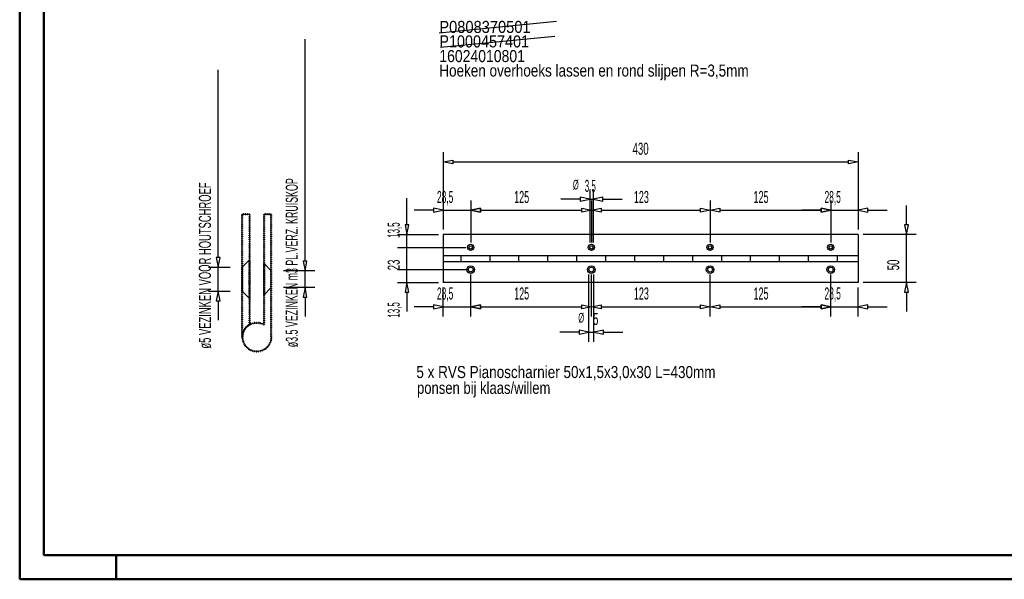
# Model space of a CAD drawing. Extents: x -2319 to -279, y 115 to 1540.
# Tile 1 of 5: x -2319 to -1299, y 115 to 695. Entities that reach past the tile are written whole.
import ezdxf
from ezdxf.enums import TextEntityAlignment as Align

# ---------------------------------------------------------------- set-up
doc = ezdxf.new("R2010")
doc.units = 0
doc.header["$MEASUREMENT"] = 0
doc.linetypes.add('DOT', pattern=[2, 0.5, -1.5])
doc.layers.get('0').update_dxf_attribs({"linetype": 'CONTINUOUS'})
for name, color, linetype in [('DIM49', 4, 'CONTINUOUS'), ('LE_RED', 1, 'CONTINUOUS'), ('TXT_ALL', 7, 'CONTINUOUS'), ('TXT_DIM49', 2, 'CONTINUOUS')]:
    doc.layers.add(name, color=color, linetype=linetype)
doc.layers.add('LE_ALL', color=7, linetype='CONTINUOUS', lineweight=50)

# ---------------------------------------------------------------- blocks, each defined once
blk = doc.blocks.new('_D18', base_point=(-2088.4, 413.5))
at = {"layer": 'DIM49', "color": 1}
for p, q in [((-2113.4, 448.5), (-2113.4, 643)), ((-2111.4, 448.5), (-2115.4, 448.5)), ((-2115.4, 448.5), (-2113.4, 438.5)), ((-2113.4, 438.5), (-2111.4, 448.5)), ((-2123.4, 438.5), (-2100.9, 438.5)), ((-2113.4, 413.5), (-2113.4, 438.5)), ((-2123.4, 413.5), (-2100.9, 413.5)), ((-2113.4, 413.5), (-2115.4, 403.5)), ((-2111.4, 403.5), (-2113.4, 413.5)), ((-2115.4, 403.5), (-2111.4, 403.5)), ((-2113.4, 403.5), (-2113.4, 383.5))]:
    blk.add_line(p, q, dxfattribs=at)
at = {"layer": 'TXT_DIM49', "width": 0.583}
blk.add_text('ø5 VEZINKEN VOOR HOUTSCHROEF', height=12.5, rotation=90, dxfattribs=at).set_placement((-2120.9, 440.1), align=Align.CENTER)
blk = doc.blocks.new('_D19', base_point=(-2058.4, 417.2))
at = {"layer": 'DIM49', "color": 1}
for p, q in [((-2023.4, 444.7), (-2023.4, 674.7)), ((-2021.4, 444.7), (-2025.4, 444.7)), ((-2025.4, 444.7), (-2023.4, 434.7)), ((-2023.4, 434.7), (-2021.4, 444.7)), ((-2013.4, 434.7), (-2045.9, 434.7)), ((-2023.4, 417.2), (-2023.4, 434.7)), ((-2013.4, 417.2), (-2045.9, 417.2)), ((-2023.4, 417.2), (-2025.4, 407.2)), ((-2021.4, 407.2), (-2023.4, 417.2)), ((-2025.4, 407.2), (-2021.4, 407.2)), ((-2023.4, 407.2), (-2023.4, 387.2))]:
    blk.add_line(p, q, dxfattribs=at)
at = {"layer": 'TXT_DIM49', "width": 0.548}
blk.add_text('ø3.5 VEZINKEN m3 PL.VERZ. KRUISKOP', height=12.5, rotation=90, dxfattribs=at).set_placement((-2030.9, 443), align=Align.CENTER)
blk = doc.blocks.new('_D20', base_point=(-1880.3, 472.4))
at = {"layer": 'DIM49', "color": 1}
for p, q in [((-1880.3, 507.4), (-1880.3, 477.4)), ((-1851.8, 507.4), (-1851.8, 463.9)), ((-1890.3, 497.4), (-1910.3, 497.4)), ((-1880.3, 497.4), (-1890.3, 499.4)), ((-1890.3, 499.4), (-1890.3, 495.4)), ((-1890.3, 495.4), (-1880.3, 497.4)), ((-1880.3, 497.4), (-1851.8, 497.4)), ((-1841.8, 499.4), (-1851.8, 497.4)), ((-1851.8, 497.4), (-1841.8, 495.4)), ((-1841.8, 495.4), (-1841.8, 499.4)), ((-1841.8, 497.4), (-1821.8, 497.4))]:
    blk.add_line(p, q, dxfattribs=at)
at = {"layer": 'TXT_DIM49', "width": 0.52}
blk.add_text('28,5', height=12.5, rotation=360, dxfattribs=at).set_placement((-1878.3, 504.9), align=Align.CENTER)
blk = doc.blocks.new('_D21', base_point=(-1851.8, 458.9))
at = {"layer": 'DIM49', "color": 1}
for p, q in [((-1851.8, 507.4), (-1851.8, 463.9)), ((-1726.8, 507.4), (-1726.8, 463.9)), ((-1851.8, 497.4), (-1841.8, 499.4)), ((-1841.8, 495.4), (-1851.8, 497.4)), ((-1841.8, 499.4), (-1841.8, 495.4)), ((-1841.8, 497.4), (-1736.8, 497.4)), ((-1736.8, 495.4), (-1736.8, 499.4)), ((-1736.8, 499.4), (-1726.8, 497.4)), ((-1726.8, 497.4), (-1736.8, 495.4))]:
    blk.add_line(p, q, dxfattribs=at)
at = {"layer": 'TXT_DIM49', "width": 0.557}
blk.add_text('125', height=12.5, rotation=360, dxfattribs=at).set_placement((-1799, 504.9), align=Align.CENTER)
blk = doc.blocks.new('_D22', base_point=(-1726.8, 458.9))
at = {"layer": 'DIM49', "color": 1}
for p, q in [((-1726.8, 507.4), (-1726.8, 463.9)), ((-1603.8, 507.4), (-1603.8, 463.9)), ((-1726.8, 497.4), (-1716.8, 499.4)), ((-1716.8, 495.4), (-1726.8, 497.4)), ((-1716.8, 499.4), (-1716.8, 495.4)), ((-1716.8, 497.4), (-1613.8, 497.4)), ((-1613.8, 495.4), (-1613.8, 499.4)), ((-1613.8, 499.4), (-1603.8, 497.4)), ((-1603.8, 497.4), (-1613.8, 495.4))]:
    blk.add_line(p, q, dxfattribs=at)
at = {"layer": 'TXT_DIM49', "width": 0.557}
blk.add_text('123', height=12.5, dxfattribs=at).set_placement((-1675, 504.9), align=Align.CENTER)
blk = doc.blocks.new('_D23', base_point=(-1603.8, 458.9))
at = {"layer": 'DIM49', "color": 1}
for p, q in [((-1603.8, 507.4), (-1603.8, 463.9)), ((-1478.8, 507.4), (-1478.8, 463.9)), ((-1603.8, 497.4), (-1593.8, 499.4)), ((-1593.8, 495.4), (-1603.8, 497.4)), ((-1593.8, 499.4), (-1593.8, 495.4)), ((-1593.8, 497.4), (-1488.8, 497.4)), ((-1488.8, 495.4), (-1488.8, 499.4)), ((-1488.8, 499.4), (-1478.8, 497.4)), ((-1478.8, 497.4), (-1488.8, 495.4))]:
    blk.add_line(p, q, dxfattribs=at)
at = {"layer": 'TXT_DIM49', "width": 0.557}
blk.add_text('125', height=12.5, rotation=360, dxfattribs=at).set_placement((-1551, 504.9), align=Align.CENTER)
blk = doc.blocks.new('_D24', base_point=(-1478.8, 458.9))
at = {"layer": 'DIM49', "color": 1}
for p, q in [((-1478.8, 507.4), (-1478.8, 463.9)), ((-1450.3, 507.4), (-1450.3, 477.4)), ((-1488.8, 497.4), (-1508.8, 497.4)), ((-1478.8, 497.4), (-1488.8, 499.4)), ((-1488.8, 499.4), (-1488.8, 495.4)), ((-1488.8, 495.4), (-1478.8, 497.4)), ((-1478.8, 497.4), (-1450.3, 497.4)), ((-1440.3, 499.4), (-1450.3, 497.4)), ((-1450.3, 497.4), (-1440.3, 495.4)), ((-1440.3, 495.4), (-1440.3, 499.4)), ((-1440.3, 497.4), (-1420.3, 497.4))]:
    blk.add_line(p, q, dxfattribs=at)
at = {"layer": 'TXT_DIM49', "width": 0.52}
blk.add_text('28,5', height=12.5, rotation=0, dxfattribs=at).set_placement((-1476.8, 504.9), align=Align.CENTER)
blk = doc.blocks.new('_D25', base_point=(-1880.3, 422.4))
at = {"layer": 'DIM49', "color": 1}
for p, q in [((-1851.8, 387.4), (-1851.8, 430.9)), ((-1880.3, 387.4), (-1880.3, 417.4)), ((-1880.3, 397.4), (-1890.3, 399.4)), ((-1890.3, 399.4), (-1890.3, 395.4)), ((-1841.8, 399.4), (-1851.8, 397.4)), ((-1841.8, 395.4), (-1841.8, 399.4)), ((-1890.3, 397.4), (-1910.3, 397.4)), ((-1890.3, 395.4), (-1880.3, 397.4)), ((-1880.3, 397.4), (-1851.8, 397.4)), ((-1851.8, 397.4), (-1841.8, 395.4)), ((-1841.8, 397.4), (-1821.8, 397.4))]:
    blk.add_line(p, q, dxfattribs=at)
at = {"layer": 'TXT_DIM49', "width": 0.52}
blk.add_text('28,5', height=12.5, rotation=0, dxfattribs=at).set_placement((-1878.3, 404.9), align=Align.CENTER)
blk = doc.blocks.new('_D26', base_point=(-1851.8, 435.9))
at = {"layer": 'DIM49', "color": 1}
for p, q in [((-1851.8, 387.4), (-1851.8, 430.9)), ((-1726.8, 387.4), (-1726.8, 430.9)), ((-1851.8, 397.4), (-1841.8, 399.4)), ((-1841.8, 399.4), (-1841.8, 395.4)), ((-1736.8, 395.4), (-1736.8, 399.4)), ((-1736.8, 399.4), (-1726.8, 397.4)), ((-1841.8, 395.4), (-1851.8, 397.4)), ((-1841.8, 397.4), (-1736.8, 397.4)), ((-1726.8, 397.4), (-1736.8, 395.4))]:
    blk.add_line(p, q, dxfattribs=at)
at = {"layer": 'TXT_DIM49', "width": 0.557}
blk.add_text('125', height=12.5, rotation=360, dxfattribs=at).set_placement((-1799, 404.9), align=Align.CENTER)
blk = doc.blocks.new('_D27', base_point=(-1726.8, 435.9))
at = {"layer": 'DIM49', "color": 1}
for p, q in [((-1726.8, 387.4), (-1726.8, 430.9)), ((-1603.8, 387.4), (-1603.8, 430.9)), ((-1726.8, 397.4), (-1716.8, 399.4)), ((-1716.8, 399.4), (-1716.8, 395.4)), ((-1613.8, 395.4), (-1613.8, 399.4)), ((-1613.8, 399.4), (-1603.8, 397.4)), ((-1716.8, 395.4), (-1726.8, 397.4)), ((-1716.8, 397.4), (-1613.8, 397.4)), ((-1603.8, 397.4), (-1613.8, 395.4))]:
    blk.add_line(p, q, dxfattribs=at)
at = {"layer": 'TXT_DIM49', "width": 0.557}
blk.add_text('123', height=12.5, dxfattribs=at).set_placement((-1675, 404.9), align=Align.CENTER)
blk = doc.blocks.new('_D28', base_point=(-1603.8, 435.9))
at = {"layer": 'DIM49', "color": 1}
for p, q in [((-1603.8, 387.4), (-1603.8, 430.9)), ((-1478.8, 387.4), (-1478.8, 430.9)), ((-1603.8, 397.4), (-1593.8, 399.4)), ((-1593.8, 399.4), (-1593.8, 395.4)), ((-1488.8, 395.4), (-1488.8, 399.4)), ((-1488.8, 399.4), (-1478.8, 397.4)), ((-1593.8, 395.4), (-1603.8, 397.4)), ((-1593.8, 397.4), (-1488.8, 397.4)), ((-1478.8, 397.4), (-1488.8, 395.4))]:
    blk.add_line(p, q, dxfattribs=at)
at = {"layer": 'TXT_DIM49', "width": 0.557}
blk.add_text('125', height=12.5, dxfattribs=at).set_placement((-1551, 404.9), align=Align.CENTER)
blk = doc.blocks.new('_D29', base_point=(-1478.8, 435.9))
at = {"layer": 'DIM49', "color": 1}
for p, q in [((-1478.8, 387.4), (-1478.8, 430.9)), ((-1450.3, 387.4), (-1450.3, 417.4)), ((-1478.8, 397.4), (-1488.8, 399.4)), ((-1488.8, 399.4), (-1488.8, 395.4)), ((-1440.3, 399.4), (-1450.3, 397.4)), ((-1440.3, 395.4), (-1440.3, 399.4)), ((-1488.8, 397.4), (-1508.8, 397.4)), ((-1488.8, 395.4), (-1478.8, 397.4)), ((-1478.8, 397.4), (-1450.3, 397.4)), ((-1450.3, 397.4), (-1440.3, 395.4)), ((-1440.3, 397.4), (-1420.3, 397.4))]:
    blk.add_line(p, q, dxfattribs=at)
at = {"layer": 'TXT_DIM49', "width": 0.52}
blk.add_text('28,5', height=12.5, rotation=360, dxfattribs=at).set_placement((-1476.8, 404.9), align=Align.CENTER)
blk = doc.blocks.new('_D30', base_point=(-1450.3, 422.4))
at = {"layer": 'DIM49', "color": 1}
for p, q in [((-1400.3, 482.4), (-1400.3, 502.4)), ((-1398.3, 482.4), (-1402.3, 482.4)), ((-1402.3, 482.4), (-1400.3, 472.4)), ((-1400.3, 472.4), (-1398.3, 482.4)), ((-1390.3, 472.4), (-1445.3, 472.4)), ((-1400.3, 422.4), (-1400.3, 472.4)), ((-1390.3, 422.4), (-1445.3, 422.4)), ((-1400.3, 422.4), (-1402.3, 412.4)), ((-1398.3, 412.4), (-1400.3, 422.4)), ((-1402.3, 412.4), (-1398.3, 412.4)), ((-1400.3, 412.4), (-1400.3, 392.4))]:
    blk.add_line(p, q, dxfattribs=at)
at = {"layer": 'TXT_DIM49', "width": 0.596}
blk.add_text('50', height=12.5, rotation=90, dxfattribs=at).set_placement((-1407.8, 440.7), align=Align.CENTER)
blk = doc.blocks.new('_D31', base_point=(-1880.3, 422.4))
at = {"layer": 'DIM49', "color": 1}
for p, q in [((-1927.8, 435.9), (-1856.8, 435.9)), ((-1917.8, 422.4), (-1917.8, 435.9)), ((-1927.8, 422.4), (-1885.3, 422.4)), ((-1917.8, 422.4), (-1919.8, 412.4)), ((-1915.8, 412.4), (-1917.8, 422.4)), ((-1919.8, 412.4), (-1915.8, 412.4)), ((-1917.8, 412.4), (-1917.8, 392.4))]:
    blk.add_line(p, q, dxfattribs=at)
at = {"layer": 'TXT_DIM49', "width": 0.491}
blk.add_text('13,5', height=12.5, rotation=90, dxfattribs=at).set_placement((-1925.3, 394.1), align=Align.CENTER)
blk = doc.blocks.new('_D32', base_point=(-1851.8, 435.9))
at = {"layer": 'DIM49', "color": 1}
for p, q in [((-1927.8, 458.9), (-1856.8, 458.9)), ((-1917.8, 435.9), (-1917.8, 458.9)), ((-1927.8, 435.9), (-1856.8, 435.9))]:
    blk.add_line(p, q, dxfattribs=at)
at = {"layer": 'TXT_DIM49', "width": 0.596}
blk.add_text('23', height=12.5, rotation=90, dxfattribs=at).set_placement((-1925.3, 440.7), align=Align.CENTER)
blk = doc.blocks.new('_D33', base_point=(-1880.3, 472.4))
at = {"layer": 'DIM49', "color": 1}
for p, q in [((-1917.8, 482.4), (-1917.8, 510)), ((-1915.8, 482.4), (-1919.8, 482.4)), ((-1919.8, 482.4), (-1917.8, 472.4)), ((-1917.8, 472.4), (-1915.8, 482.4)), ((-1927.8, 472.4), (-1885.3, 472.4)), ((-1917.8, 458.9), (-1917.8, 472.4)), ((-1927.8, 458.9), (-1856.8, 458.9))]:
    blk.add_line(p, q, dxfattribs=at)
at = {"layer": 'TXT_DIM49', "width": 0.491}
blk.add_text('13,5', height=12.5, rotation=90, dxfattribs=at).set_placement((-1925.3, 476.8), align=Align.CENTER)
blk = doc.blocks.new('_D34', base_point=(-1728.5, 458.9))
at = {"layer": 'DIM49', "color": 1}
for p, q in [((-1728.5, 508.9), (-1738.5, 510.9)), ((-1738.5, 510.9), (-1738.5, 506.9)), ((-1728.5, 518.9), (-1728.5, 463.9)), ((-1725, 518.9), (-1725, 463.9)), ((-1715, 510.9), (-1725, 508.9)), ((-1715, 506.9), (-1715, 510.9)), ((-1738.5, 508.9), (-1758.5, 508.9)), ((-1738.5, 506.9), (-1728.5, 508.9)), ((-1728.5, 508.9), (-1725, 508.9)), ((-1725, 508.9), (-1715, 506.9)), ((-1715, 508.9), (-1695, 508.9))]:
    blk.add_line(p, q, dxfattribs=at)
at = {"layer": 'TXT_DIM49'}
for s, height, width, p in [('Ø', 10, 0.537, (-1742.9, 518.9)), ('3,5', 12.5, 0.495, (-1727.9, 516.4))]:
    blk.add_text(s, height=height, rotation=360, dxfattribs=dict(at, width=width)).set_placement(p, align=Align.CENTER)
blk = doc.blocks.new('_D35', base_point=(-1729.3, 435.9))
at = {"layer": 'DIM49', "color": 1}
for p, q in [((-1729.3, 361), (-1729.3, 430.9)), ((-1724.3, 361), (-1724.3, 430.9)), ((-1739.3, 371), (-1759.3, 371)), ((-1729.3, 371), (-1739.3, 373)), ((-1739.3, 373), (-1739.3, 369)), ((-1739.3, 369), (-1729.3, 371)), ((-1729.3, 371), (-1724.3, 371)), ((-1714.3, 373), (-1724.3, 371)), ((-1724.3, 371), (-1714.3, 369)), ((-1714.3, 369), (-1714.3, 373)), ((-1714.3, 371), (-1694.3, 371))]:
    blk.add_line(p, q, dxfattribs=at)
at = {"layer": 'TXT_DIM49'}
for s, height, width, p in [('Ø', 10, 0.537, (-1737.3, 381)), ('5', 12.5, 0.596, (-1722.3, 378.5))]:
    blk.add_text(s, height=height, dxfattribs=dict(at, width=width)).set_placement(p, align=Align.CENTER)
blk = doc.blocks.new('_D36', base_point=(-1880.3, 472.4))
at = {"layer": 'DIM49', "color": 1}
for p, q in [((-1880.3, 557.4), (-1880.3, 477.4)), ((-1450.3, 557.4), (-1450.3, 477.4)), ((-1880.3, 547.4), (-1870.3, 549.4)), ((-1870.3, 545.4), (-1880.3, 547.4)), ((-1870.3, 549.4), (-1870.3, 545.4)), ((-1870.3, 547.4), (-1460.3, 547.4)), ((-1460.3, 545.4), (-1460.3, 549.4)), ((-1460.3, 549.4), (-1450.3, 547.4)), ((-1450.3, 547.4), (-1460.3, 545.4))]:
    blk.add_line(p, q, dxfattribs=at)
at = {"layer": 'TXT_DIM49', "width": 0.596}
blk.add_text('430', height=12.5, dxfattribs=at).set_placement((-1675.8, 554.9), align=Align.CENTER)

msp = doc.modelspace()

# ---------------------------------------------------------------- linework, layer by layer
for p, q in [((-1884.3, 681.1), (-1763, 693.3)), ((-1883, 666.3), (-1764.7, 677.6)), ((-2065.9, 493.5), (-2058.4, 493.5)), ((-2065.9, 378.9), (-2065.9, 493.5)), ((-2058.4, 366), (-2058.4, 493.5)), ((-1880.3, 450.4), (-1450.3, 450.4)), ((-1861.8, 444.4), (-1861.8, 450.4)), ((-1831.8, 444.4), (-1831.8, 450.4)), ((-1801.8, 444.4), (-1801.8, 450.4)), ((-1771.8, 444.4), (-1771.8, 450.4)), ((-1741.8, 444.4), (-1741.8, 450.4)), ((-1711.8, 444.4), (-1711.8, 450.4)), ((-1681.8, 444.4), (-1681.8, 450.4)), ((-1651.8, 444.4), (-1651.8, 450.4)), ((-1621.8, 444.4), (-1621.8, 450.4)), ((-1591.8, 444.4), (-1591.8, 450.4)), ((-1561.8, 444.4), (-1561.8, 450.4)), ((-1531.8, 444.4), (-1531.8, 450.4)), ((-1501.8, 444.4), (-1501.8, 450.4)), ((-1471.8, 444.4), (-1471.8, 450.4)), ((-2065.9, 409.7), (-2065.9, 442.2)), ((-2065.9, 409.7), (-2065.9, 442.2)), ((-2065.9, 409.7), (-2065.9, 442.2)), ((-2065.9, 409.7), (-2065.9, 442.2)), ((-2065.9, 409.7), (-2065.9, 442.2)), ((-1880.3, 444.4), (-1450.3, 444.4)), ((-2058.4, 417.2), (-2058.4, 434.7)), ((-2058.4, 417.2), (-2058.4, 434.7)), ((-2058.4, 417.2), (-2058.4, 434.7)), ((-2058.4, 417.2), (-2058.4, 434.7)), ((-2058.4, 417.2), (-2058.4, 434.7)), ((-2058.4, 417.2), (-2058.4, 417.2))]:
    msp.add_line(p, q)
for points in [[(-2088.4, 366), (-2088.4, 493.5), (-2080.9, 493.5), (-2080.9, 378.9)], [(-1450.3, 472.4), (-1450.3, 422.4), (-1880.3, 422.4)], [(-1450.3, 472.4), (-1880.3, 472.4), (-1880.3, 422.4)], [(-2080.9, 446), (-2080.9, 406)], [(-2080.9, 446), (-2080.9, 446)], [(-2080.9, 446), (-2080.9, 406)], [(-2080.9, 446), (-2080.9, 446)], [(-2080.9, 446), (-2080.9, 406)], [(-2080.9, 446), (-2080.9, 446)], [(-2080.9, 446), (-2080.9, 406)], [(-2080.9, 446), (-2080.9, 406)], [(-2088.4, 438.5), (-2088.4, 413.5)], [(-2088.4, 438.5), (-2088.4, 413.5)], [(-2088.4, 438.5), (-2088.4, 413.5)], [(-2088.4, 438.5), (-2088.4, 413.5)], [(-2088.4, 438.5), (-2088.4, 413.5)], [(-2058.4, 434.7), (-2058.4, 434.7)], [(-2058.4, 434.7), (-2058.4, 434.7)], [(-2058.4, 434.7), (-2058.4, 434.7)], [(-2058.4, 434.7), (-2058.4, 434.7)]]:
    msp.add_lwpolyline(points)
msp.add_lwpolyline([(-2058.4, 366, -3.732051), (-2065.9, 378.9)], format="xyb")
for centre, radius in [((-1851.8, 458.9), 3.25), ((-1851.8, 458.9), 1.75), ((-1726.8, 458.9), 3.25), ((-1726.8, 458.9), 1.75), ((-1603.8, 458.9), 3.25), ((-1603.8, 458.9), 1.75), ((-1478.8, 458.9), 3.25), ((-1478.8, 458.9), 1.75), ((-1851.8, 435.9), 4), ((-1726.8, 435.9), 4), ((-1603.8, 435.9), 4), ((-1478.8, 435.9), 4), ((-1851.8, 435.9), 2.5), ((-1726.8, 435.9), 2.5), ((-1603.8, 435.9), 2.5), ((-1478.8, 435.9), 2.5)]:
    msp.add_circle(centre, radius)
msp.add_arc((-2073.4, 366), 15, 120, 180)
at = {"layer": 'LE_ALL', "color": 1, "linetype": 'DOT'}
for p, q in [((-2088.4, 366), (-2088.4, 493.5)), ((-2080.9, 493.5), (-2088.4, 493.5)), ((-2080.9, 406), (-2080.9, 446)), ((-2080.9, 406), (-2080.9, 446)), ((-2080.9, 406), (-2080.9, 446)), ((-2080.9, 406), (-2080.9, 446)), ((-2080.9, 406), (-2080.9, 446)), ((-2088.4, 413.5), (-2088.4, 438.5)), ((-2088.4, 413.5), (-2088.4, 438.5)), ((-2088.4, 413.5), (-2088.4, 438.5)), ((-2088.4, 413.5), (-2088.4, 438.5)), ((-2088.4, 413.5), (-2088.4, 438.5))]:
    msp.add_line(p, q, dxfattribs=at)
at = {"layer": 'LE_ALL', "color": 1}
msp.add_line((-2219, 140), (-2219, 115), dxfattribs=at)
at = {"layer": 'LE_ALL', "color": 10}
for points in [[(-2319, 115), (-279, 115), (-279, 1540), (-2319, 1540), (-2319, 115)], [(-2294, 140), (-304, 140), (-304, 1515), (-2294, 1515), (-2294, 140)]]:
    msp.add_lwpolyline(points, dxfattribs=at)
at = {"layer": 'LE_ALL', "color": 1, "linetype": 'DOT'}
for points in [[(-2088.4, 366, -0.267949), (-2080.9, 378.9), (-2080.9, 493.5)], [(-2065.9, 378.9, 3.732051), (-2058.4, 366)]]:
    msp.add_lwpolyline(points, format="xyb", dxfattribs=at)
for points in [[(-2058.4, 366), (-2058.4, 493.5), (-2065.9, 493.5)], [(-2065.9, 378.9), (-2065.9, 493.5)], [(-2065.9, 442.2), (-2065.9, 409.7)], [(-2065.9, 442.2), (-2065.9, 409.7)], [(-2065.9, 442.2), (-2065.9, 409.7)], [(-2065.9, 442.2), (-2065.9, 409.7)], [(-2065.9, 442.2), (-2065.9, 409.7)], [(-2058.4, 434.7), (-2058.4, 417.2)], [(-2058.4, 434.7), (-2058.4, 417.2)], [(-2058.4, 434.7), (-2058.4, 417.2)], [(-2058.4, 434.7), (-2058.4, 417.2)], [(-2058.4, 434.7), (-2058.4, 417.2)]]:
    msp.add_lwpolyline(points, dxfattribs=at)
at = {"layer": 'LE_RED'}
for p, q in [((-2080.9, 446), (-2088.4, 438.5)), ((-2080.9, 446), (-2088.4, 438.5)), ((-2080.9, 446), (-2088.4, 438.5)), ((-2080.9, 446), (-2088.4, 438.5)), ((-2080.9, 446), (-2088.4, 438.5)), ((-2058.4, 434.7), (-2065.9, 442.2)), ((-2088.4, 413.5), (-2080.9, 406)), ((-2088.4, 413.5), (-2080.9, 406)), ((-2088.4, 413.5), (-2080.9, 406)), ((-2088.4, 413.5), (-2080.9, 406)), ((-2088.4, 413.5), (-2080.9, 406)), ((-2065.9, 409.7), (-2058.4, 417.2)), ((-2065.9, 409.7), (-2058.4, 417.2)), ((-2065.9, 409.7), (-2058.4, 417.2)), ((-2065.9, 409.7), (-2058.4, 417.2))]:
    msp.add_line(p, q, dxfattribs=at)
for points in [[(-2058.4, 434.7), (-2065.9, 442.2)], [(-2058.4, 434.7), (-2065.9, 442.2)], [(-2058.4, 434.7), (-2065.9, 442.2)], [(-2058.4, 434.7), (-2065.9, 442.2)], [(-2065.9, 409.7), (-2058.4, 417.2)]]:
    msp.add_lwpolyline(points, dxfattribs=at)

# ---------------------------------------------------------------- block references
at = {"layer": 'DIM49'}
for name, p in [('_D19', (-2058.4, 417.2)), ('_D18', (-2088.4, 413.5)), ('_D36', (-1880.3, 472.4)), ('_D34', (-1728.5, 458.9)), ('_D33', (-1880.3, 472.4)), ('_D20', (-1880.3, 472.4)), ('_D21', (-1851.8, 458.9)), ('_D22', (-1726.8, 458.9)), ('_D23', (-1603.8, 458.9)), ('_D24', (-1478.8, 458.9)), ('_D30', (-1450.3, 422.4)), ('_D32', (-1851.8, 435.9)), ('_D31', (-1880.3, 422.4)), ('_D25', (-1880.3, 422.4)), ('_D26', (-1851.8, 435.9)), ('_D35', (-1729.3, 435.9)), ('_D27', (-1726.8, 435.9)), ('_D28', (-1603.8, 435.9)), ('_D29', (-1478.8, 435.9))]:
    msp.add_blockref(name, p, dxfattribs=at)

# ---------------------------------------------------------------- texts
at = {"layer": 'TXT_ALL', "color": 4}
for s, width, p in [('P0808370501', 0.908, (-1884.3, 681.1)), ('P1000457401', 0.893, (-1884.3, 666.1)), ('16024010801', 0.867, (-1884.3, 650.9)), ('Hoeken overhoeks lassen en rond slijpen R=3,5mm', 0.836, (-1884.3, 635.9)), ('5 x RVS Pianoscharnier 50x1,5x3,0x30 L=430mm', 0.837, (-1908.1, 323.5)), ('ponsen bij klaas/willem', 0.808, (-1907.4, 307.1))]:
    msp.add_text(s, height=12.5, dxfattribs=dict(at, width=width)).set_placement(p)

doc.saveas('drawing.dxf')
